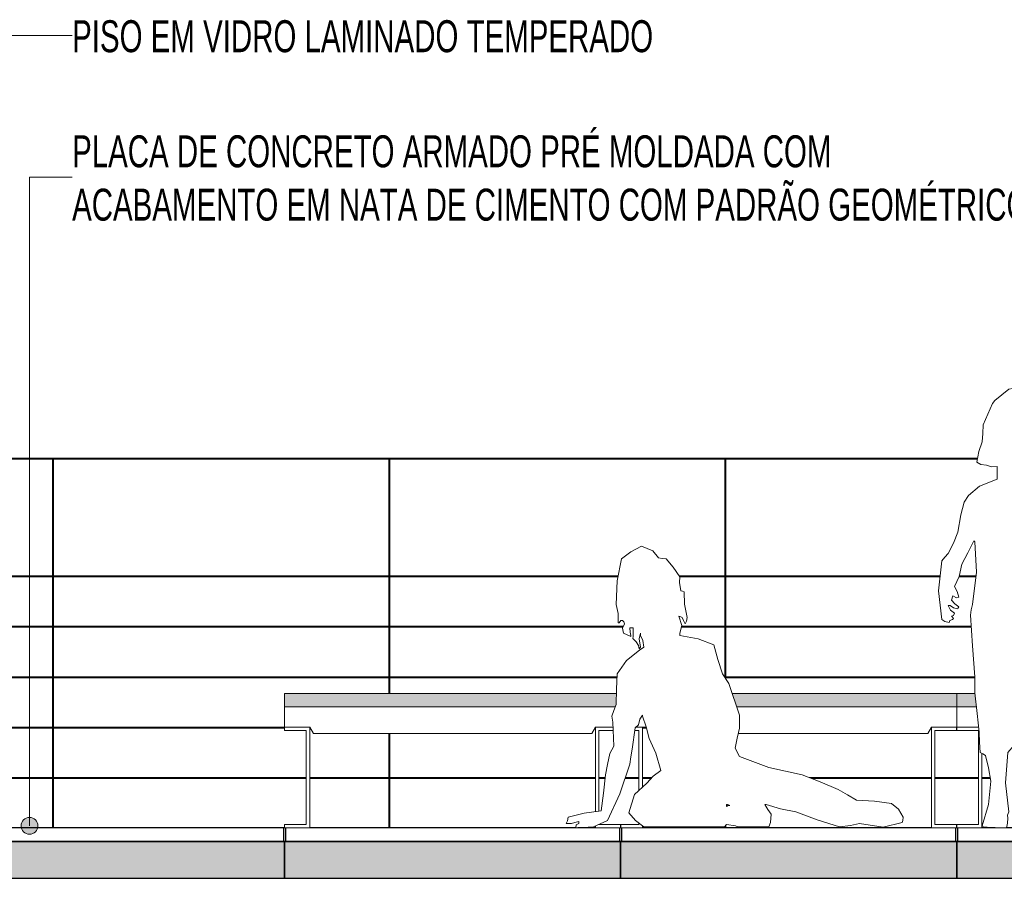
# Model space of a CAD drawing. Header units: millimetres. Extents: x -546784 to -506824, y 144269 to 161162.
# Tile 3 of 15: x -540342 to -537412, y 152200 to 154755. Entities that reach past the tile are written whole.
import ezdxf

# ---------------------------------------------------------------- set-up
doc = ezdxf.new("R2010")
doc.units = ezdxf.units.MM
for name, color, linetype, lineweight in [('A-ANNO-IDEN', 131, 'Continuous', 5), ('A-DETL-GENF', 92, 'Continuous', 5), ('A-GENM', 13, 'Continuous', 15), ('Balaústres', 7, 'Continuous', 5), ('Corrimão', 250, 'Continuous', 25), ('Guarda-corpos', 7, 'Continuous', 5), ('I-FURN', 30, 'Continuous', 15)]:
    doc.layers.add(name, color=color, linetype=linetype, lineweight=lineweight)
doc.styles.add('Swis721 LtCn BT_2', font='swisscl.ttf', dxfattribs={"width": 0.9, "height": 94.99999999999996})
pattern_1 = [(49.99999999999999, (-520252.388, 150700), (45.54635876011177, -3.984932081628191), [4.763, -52.38800000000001]), (355, (-520252.388, 150700), (-8.81056329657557, 47.76465010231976), [3.81, -41.91]), (100.451, (-520248.593, 150699.668), (36.7361624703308, 43.77901679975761), [4.048, -44.523]), (46.184, (-520252.388, 150712.7), (67.76953583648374, -10.51029198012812), [7.144, -78.581]), (96.636, (-520246.741, 150711.824), (59.35034956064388, 61.8570227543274), [6.071000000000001, -66.78399999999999]), (351.184, (-520252.388, 150712.7), (59.35143681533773, 61.85648819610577), [5.715, -62.865]), (21, (-520246.0379999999, 150709.525), (37.9038095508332, -25.56661302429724), [4.763, -52.38800000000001]), (326, (-520246.0379999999, 150709.525), (15.45086958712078, 46.04735013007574), [3.81, -41.91]), (71.45100000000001, (-520242.88, 150707.394), (53.35466017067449, 20.47994587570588), [4.048, -44.523]), (37.50000000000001, (-520252.388, 150700), (0.772385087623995, 21.1383722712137), [1.676, -39.726, 1.676, -40.869, -42.069]), (37.50000000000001, (-520252.388, 150700), (0.772385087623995, 21.1383722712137), [-83.947, 1.676, -40.392]), (7.499999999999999, (-520252.388, 150700), (16.70492479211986, 25.04469102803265), [1.676, -22.581, 1.676, -38.773, -16.034]), (7.499999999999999, (-520252.388, 150700), (16.70492479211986, 25.04469102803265), [-64.707, 1.676, -14.357]), (327.5, (-520266.549, 150700), (33.89790929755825, -1.43270766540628), [1.676, -14.199, 1.676, -47.854, -65.722]), (327.5, (-520266.549, 150700), (33.89790929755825, -1.43270766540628), [-65.405, 1.676, -64.046]), (317.5, (-520272.899, 150700), (37.03242135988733, 6.35616820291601), [1.676, -18.961, 1.676, -31.217, -46.673]), (317.5, (-520272.899, 150700), (37.03242135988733, 6.35616820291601), [-53.53100000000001, 1.676, -44.996])]
pattern_2 = [(49.99999999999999, (-520252.388, 150700), (45.54635876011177, -3.984932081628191), [4.763, -52.38800000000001]), (355, (-520252.388, 150700), (-8.81056329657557, 47.76465010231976), [3.81, -41.91]), (100.451, (-520248.593, 150699.668), (36.7361624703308, 43.77901679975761), [4.048, -44.523]), (46.184, (-520252.388, 150712.7), (67.76953583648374, -10.51029198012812), [7.144, -78.581]), (96.636, (-520246.741, 150711.824), (59.35034956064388, 61.8570227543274), [6.071000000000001, -66.78399999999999]), (351.184, (-520252.388, 150712.7), (59.35143681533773, 61.85648819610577), [5.715, -62.865]), (21, (-520246.0379999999, 150709.525), (37.9038095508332, -25.56661302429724), [4.763, -52.38800000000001]), (326, (-520246.0379999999, 150709.525), (15.45086958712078, 46.04735013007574), [3.81, -41.91]), (71.45100000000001, (-520242.88, 150707.394), (53.35466017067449, 20.47994587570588), [4.048, -44.523]), (37.50000000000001, (-520252.388, 150700), (0.772385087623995, 21.1383722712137), [1.676, -39.726, 1.676, -40.869, -42.069]), (37.50000000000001, (-520252.388, 150700), (0.772385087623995, 21.1383722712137), [-83.947, 1.676, -40.392]), (7.499999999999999, (-520252.388, 150700), (16.70492479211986, 25.04469102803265), [1.676, -22.581, 1.676, -38.773, -16.034]), (7.499999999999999, (-520252.388, 150700), (16.70492479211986, 25.04469102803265), [-64.706, 1.676, -14.357]), (327.5, (-520266.549, 150700), (33.89790929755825, -1.43270766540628), [1.676, -14.199, 1.676, -47.854, -65.722]), (327.5, (-520266.549, 150700), (33.89790929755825, -1.43270766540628), [-65.405, 1.676, -64.046]), (317.5, (-520272.899, 150700), (37.03242135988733, 6.35616820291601), [1.676, -18.961, 1.676, -31.217, -46.673]), (317.5, (-520272.899, 150700), (37.03242135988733, 6.35616820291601), [-53.53100000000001, 1.676, -44.996])]

# ---------------------------------------------------------------- blocks, each defined once
blk = doc.blocks.new('Guarda-corpo - 25mm-V9-TRECHO 2 - CORTE MIRANTE')
at = {"layer": 'Balaústres', "color": 55}
for p, q in [((-538241.0208752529, 153447), (-538244.0208752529, 153447)), ((-538244.0208752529, 152798.1124829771), (-538244.0208752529, 153447)), ((-538241.0208752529, 153447), (-538241.0208752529, 152793.5416761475)), ((-538244.0208752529, 152350), (-538244.0208752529, 152354.5535180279)), ((-538241.0208752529, 152357.3374879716), (-538241.0208752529, 152350))]:
    blk.add_line(p, q, dxfattribs=at)
blk = doc.blocks.new('Guarda-corpo - 25mm-V7-TRECHO 2 - CORTE MIRANTE')
at = {"layer": 'Balaústres', "color": 55}
for p, q in [((-536241.020875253, 153447), (-536244.0208752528, 153447)), ((-536244.0208752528, 152750), (-536244.0208752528, 153447)), ((-536241.020875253, 153447), (-536241.020875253, 152750)), ((-536244.0208752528, 152350), (-536244.0208752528, 152631.3124126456)), ((-536241.020875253, 152631.3124126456), (-536241.020875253, 152350))]:
    blk.add_line(p, q, dxfattribs=at)
blk = doc.blocks.new('Guarda-corpo - 25mm-V6-TRECHO 2 - CORTE MIRANTE')
at = {"layer": 'Balaústres', "color": 55}
for p, q in [((-534241.020875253, 153447), (-534244.0208752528, 153447)), ((-534244.0208752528, 152350), (-534244.0208752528, 153447)), ((-534241.020875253, 153447), (-534241.020875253, 152350))]:
    blk.add_line(p, q, dxfattribs=at)
blk = doc.blocks.new('Guarda-corpo - Guarda-corpo-1289455-TRECHO 2 - CORTE MIRANTE')
at = {"layer": 'Corrimão', "color": 55, "lineweight": 5}
for p, q in [((-541433.1239621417, 153450), (-537491.6939961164, 153450)), ((-541433.1239621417, 153447), (-537492.3019787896, 153447)), ((-541371.4718727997, 153100), (-538561.2830007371, 153100)), ((-538379.821839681, 153100), (-537603.3623928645, 153100)), ((-537546.314938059, 153100), (-537496.3010932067, 153100)), ((-541371.237026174, 153097), (-538561.8519764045, 153097)), ((-538377.7891512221, 153097), (-537603.6973769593, 153097)), ((-537547.3043116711, 153097), (-537496.6652833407, 153097)), ((-541357.3458011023, 152950), (-538545.7694337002, 152950)), ((-541357.1923554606, 152947), (-538547.1767285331, 152947)), ((-538373.2448592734, 152947), (-537510.5687935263, 152947)), ((-538372.4994967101, 152950), (-537510.7705658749, 152950)), ((-541347.4261798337, 152800), (-538564.6442601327, 152800)), ((-541347.0985228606, 152797), (-538564.747389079, 152797)), ((-538245.2597267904, 152800), (-537500.3706238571, 152800)), ((-538243.2907089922, 152797), (-537500.3362588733, 152797)), ((-541333.5059326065, 152647), (-539554.1395050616, 152647)), ((-541333.4406798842, 152650), (-539553.9605963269, 152650)), ((-539479.1395050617, 152647), (-539477.3395050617, 152647)), ((-538630.5816875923, 152647), (-538628.6944191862, 152647)), ((-538489.3184137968, 152647), (-538477.3395050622, 152647)), ((-537630.581687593, 152647), (-537628.6944191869, 152647)), ((-541336.7685687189, 152497), (-539489.1395050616, 152497)), ((-541336.7033159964, 152500), (-539489.1395050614, 152500)), ((-539479.1395050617, 152500), (-538628.7816875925, 152500)), ((-539479.1395050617, 152497), (-538628.7816875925, 152497)), ((-538618.3836925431, 152500), (-538599.9603643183, 152500)), ((-538618.3836925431, 152497), (-538600.2614243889, 152497)), ((-538540.7763814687, 152497), (-538499.3184137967, 152497)), ((-538539.7668914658, 152500), (-538499.3184137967, 152500)), ((-538489.318413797, 152500), (-538460.9603383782, 152500)), ((-538489.3184137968, 152497), (-538463.5830264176, 152497)), ((-537992.9002239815, 152500), (-537628.7816875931, 152500)), ((-537985.4078155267, 152497), (-537628.7816875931, 152497)), ((-537618.7816875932, 152500), (-537489.139505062, 152500)), ((-537618.7816875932, 152497), (-537489.139505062, 152497)), ((-537479.1395050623, 152500), (-537454.7380818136, 152500)), ((-537479.1395050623, 152497), (-537454.2094299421, 152497))]:
    blk.add_line(p, q, dxfattribs=at)
for name, p in [('Guarda-corpo - 25mm-V6-TRECHO 2 - CORTE MIRANTE', (-5999.999999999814, 0)), ('Guarda-corpo - 25mm-V7-TRECHO 2 - CORTE MIRANTE', (-2999.999999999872, 0)), ('Guarda-corpo - 25mm-V9-TRECHO 2 - CORTE MIRANTE', (0, 0))]:
    blk.add_blockref(name, p)
blk = doc.blocks.new('_EST_ PLACA PISO ESTRUTURAL MEIO - _EST_ PLACA PISO ESTRUTURAL MEIO-3937319-TRECHO 2 - CORTE MIRANTE')
at = {"layer": 'A-GENM', "lineweight": 5}
h = blk.add_hatch(dxfattribs=at)
h.set_pattern_fill('FP2_11', color=256, style=0, pattern_type=2)
h.set_pattern_definition(pattern_1)
h.paths.add_polyline_path([(-539621.2065228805, 152200), (-539553.9605977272, 152200), (-539553.9605977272, 152310), (-540553.9605977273, 152310), (-540553.9605977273, 152200), (-539907.7273315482, 152200)], flags=0)
at = {"layer": 'A-GENM', "lineweight": 25}
for p, q in [((-540551.4605977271, 152350), (-540551.4605977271, 152310)), ((-539556.460597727, 152350), (-540551.4605977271, 152350)), ((-539556.460597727, 152310), (-539556.460597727, 152350)), ((-540553.9605977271, 152310), (-540553.9605977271, 152200)), ((-539553.9605977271, 152310), (-540553.9605977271, 152310)), ((-540551.4605977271, 152310), (-539556.460597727, 152310)), ((-539553.9605977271, 152200), (-539553.9605977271, 152310)), ((-540553.9605977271, 152200), (-539553.9605977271, 152200))]:
    blk.add_line(p, q, dxfattribs=at)
blk = doc.blocks.new('_EST_ PLACA PISO ESTRUTURAL MEIO - _EST_ PLACA PISO ESTRUTURAL MEIO-V12-TRECHO 2 - CORTE MIRANTE')
at = {"layer": 'A-GENM', "lineweight": 5}
h = blk.add_hatch(dxfattribs=at)
h.set_pattern_fill('FP2_11', color=256, style=0, pattern_type=2)
h.set_pattern_definition(pattern_1)
h.paths.add_polyline_path([(-538618.3836925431, 152200), (-538553.9605972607, 152200), (-538553.9605972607, 152310), (-539553.9605972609, 152310), (-539553.9605972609, 152200), (-538761.6440968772, 152200)], flags=0)
at = {"layer": 'A-GENM', "lineweight": 25}
for p, q in [((-539551.4605972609, 152350), (-539551.4605972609, 152310)), ((-538687.7184502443, 152350), (-539479.1395050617, 152350)), ((-538628.7816875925, 152350), (-538681.3913527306, 152350)), ((-538556.4605972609, 152310), (-538556.4605972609, 152350)), ((-539553.9605972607, 152310), (-539553.9605972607, 152200)), ((-538553.9605972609, 152310), (-539553.9605972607, 152310)), ((-539551.4605972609, 152310), (-538556.4605972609, 152310)), ((-538553.9605972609, 152200), (-538553.9605972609, 152310)), ((-539553.9605972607, 152200), (-538553.9605972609, 152200))]:
    blk.add_line(p, q, dxfattribs=at)
blk = doc.blocks.new('_EST_ PLACA PISO ESTRUTURAL MEIO - _EST_ PLACA PISO ESTRUTURAL MEIO-V13-TRECHO 2 - CORTE MIRANTE')
at = {"layer": 'A-GENM', "lineweight": 5}
h = blk.add_hatch(dxfattribs=at)
h.set_pattern_fill('FP2_14', color=256, style=0, pattern_type=2)
h.set_pattern_definition(pattern_2)
h.paths.add_polyline_path([(-537615.5608622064, 152200), (-537553.9605967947, 152200), (-537553.9605967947, 152310), (-538553.9605967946, 152310), (-538553.9605967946, 152200), (-537902.081670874, 152200)], flags=0)
at = {"layer": 'A-GENM', "lineweight": 25}
for p, q in [((-538551.4605967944, 152350), (-538551.4605967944, 152310)), ((-537628.7816875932, 152350), (-538489.318413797, 152350)), ((-537556.4605967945, 152310), (-537556.4605967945, 152350)), ((-538553.9605967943, 152310), (-538553.9605967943, 152200)), ((-537553.9605967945, 152310), (-538553.9605967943, 152310)), ((-538551.4605967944, 152310), (-537556.4605967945, 152310)), ((-537553.9605967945, 152200), (-537553.9605967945, 152310)), ((-538553.9605967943, 152200), (-537553.9605967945, 152200))]:
    blk.add_line(p, q, dxfattribs=at)
blk = doc.blocks.new('_EST_ PLACA PISO ESTRUTURAL MEIO - _EST_ PLACA PISO ESTRUTURAL MEIO-V14-TRECHO 2 - CORTE MIRANTE')
at = {"layer": 'A-GENM', "lineweight": 5}
h = blk.add_hatch(dxfattribs=at)
h.set_pattern_fill('FP2_14', color=256, style=0, pattern_type=2)
h.set_pattern_definition(pattern_2)
h.paths.add_polyline_path([(-536755.9984362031, 152200), (-536553.9605963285, 152200), (-536553.9605963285, 152310), (-537553.9605963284, 152310), (-537553.9605963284, 152200), (-537042.519244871, 152200)], flags=0)
at = {"layer": 'A-GENM', "lineweight": 25}
for p, q in [((-537551.4605963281, 152350), (-537551.4605963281, 152310)), ((-537439.903788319, 152350), (-537479.1395050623, 152350)), ((-536628.7816875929, 152350), (-537405.4265779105, 152350)), ((-536556.460596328, 152310), (-536556.460596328, 152350)), ((-537553.9605963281, 152310), (-537553.9605963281, 152200)), ((-536553.9605963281, 152310), (-537553.9605963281, 152310)), ((-537551.4605963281, 152310), (-536556.460596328, 152310)), ((-536553.9605963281, 152200), (-536553.9605963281, 152310)), ((-537553.9605963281, 152200), (-536553.9605963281, 152200))]:
    blk.add_line(p, q, dxfattribs=at)
blk = doc.blocks.new('_URB_ BANCO PRAÇA - _URB_ BANCO PRAÇA-4220709-TRECHO 2 - CORTE MIRANTE')
at = {"layer": 'I-FURN'}
blk.add_hatch(color=256, dxfattribs=at).paths.add_polyline_path([(-538574.3069973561, 152710), (-538570.227794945, 152710), (-538567.4971609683, 152717.1904974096), (-538566.364846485, 152750), (-539553.9605963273, 152750), (-539553.9605963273, 152710), (-538618.3836925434, 152710)], flags=0)
for p, q in [((-539553.9605963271, 152750), (-539553.9605963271, 152710)), ((-538566.3648464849, 152750), (-539553.9605963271, 152750)), ((-539553.9605963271, 152710), (-539553.9605963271, 152650)), ((-538570.2277949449, 152710), (-539553.9605963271, 152710)), ((-539553.9605963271, 152710), (-538570.2277949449, 152710)), ((-539554.1395050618, 152649.5266529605), (-539554.1395050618, 152639.5266529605)), ((-539479.1395050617, 152649.5266529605), (-539554.1395050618, 152649.5266529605)), ((-539554.1395050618, 152639.5266529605), (-539489.1395050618, 152639.5266529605)), ((-539553.9605963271, 152650), (-539479.1395050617, 152650)), ((-539489.1395050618, 152639.5266529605), (-539489.1395050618, 152360)), ((-539479.1395050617, 152650), (-539467.9269526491, 152631.3124126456)), ((-539479.1395050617, 152350), (-539479.1395050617, 152649.5266529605)), ((-539467.9269526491, 152631.3124126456), (-538639.9942400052, 152631.3124126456)), ((-538639.9942400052, 152631.3124126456), (-538628.7816875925, 152650)), ((-538628.7816875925, 152650), (-538576.3260499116, 152650)), ((-538576.3050520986, 152649.5266529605), (-538628.7816875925, 152649.5266529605)), ((-538628.7816875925, 152649.5266529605), (-538628.7816875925, 152398.438724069)), ((-538618.7816875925, 152399.7208077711), (-538618.7816875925, 152639.5266529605)), ((-538618.7816875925, 152639.5266529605), (-538575.8614491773, 152639.5266529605)), ((-539489.1395050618, 152360), (-539554.1395050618, 152360)), ((-539554.1395050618, 152360), (-539554.1395050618, 152350)), ((-539554.1395050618, 152350), (-539479.1395050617, 152350)), ((-538628.7816875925, 152356.1531821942), (-538628.7816875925, 152350)), ((-538628.7816875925, 152350), (-538553.7816875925, 152350)), ((-538618.7816875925, 152360), (-538618.7816875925, 152360.5991507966)), ((-538553.7816875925, 152360), (-538618.7816875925, 152360)), ((-538553.7816875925, 152350), (-538553.7816875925, 152360))]:
    blk.add_line(p, q, dxfattribs=at)
blk = doc.blocks.new('_URB_ BANCO PRAÇA - _URB_ BANCO PRAÇA-4220705-TRECHO 2 - CORTE MIRANTE')
at = {"layer": 'I-FURN'}
h = blk.add_hatch(color=256, dxfattribs=at)
h.paths.add_polyline_path([(-537553.9605963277, 152710), (-537495.2036333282, 152710), (-537500.3362588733, 152750), (-537553.9605963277, 152750), (-537553.9605963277, 152720.4216296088)], flags=0)
h.paths.add_polyline_path([(-537386.44528537, 152710), (-537327.6392724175, 152710), (-537333.6451097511, 152750), (-537386.7449577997, 152750), (-537386.9100337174, 152710)], flags=0)
h.paths.add_polyline_path([(-536553.9605963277, 152710), (-536553.9605963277, 152750), (-537221.0890739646, 152750), (-537215.6072159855, 152720.4216296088), (-537214.7947636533, 152710), (-537042.5192448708, 152710)], flags=0)
for p, q in [((-537500.0852095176, 152750), (-537553.9605963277, 152750)), ((-537553.9605963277, 152750), (-537553.9605963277, 152710)), ((-537333.6451097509, 152750), (-537386.7449577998, 152750)), ((-536553.9605963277, 152750), (-537221.0890739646, 152750)), ((-536553.9605963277, 152710), (-536553.9605963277, 152750)), ((-537495.2036333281, 152710), (-537553.9605963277, 152710)), ((-537553.9605963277, 152710), (-537553.9605963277, 152650)), ((-537553.9605963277, 152710), (-537495.2036333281, 152710)), ((-537327.6392724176, 152710), (-537386.9100337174, 152710)), ((-537386.9100337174, 152710), (-537327.6392724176, 152710)), ((-536553.9605963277, 152710), (-537214.7947636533, 152710)), ((-537214.7947636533, 152710), (-536553.9605963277, 152710)), ((-536553.9605963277, 152650), (-536553.9605963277, 152710)), ((-537554.1395050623, 152649.5266529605), (-537554.1395050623, 152639.5266529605)), ((-537489.0287820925, 152649.5266529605), (-537554.1395050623, 152649.5266529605)), ((-537554.1395050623, 152639.5266529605), (-537489.1395050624, 152639.5266529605)), ((-537553.9605963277, 152650), (-537489.0726723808, 152650)), ((-537489.1395050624, 152639.5266529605), (-537489.1395050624, 152360)), ((-537383.2715062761, 152631.3124126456), (-537315.8246511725, 152631.3124126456)), ((-537207.7618575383, 152631.3124126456), (-536639.9942400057, 152631.3124126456)), ((-536639.9942400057, 152631.3124126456), (-536628.7816875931, 152650)), ((-536628.7816875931, 152650), (-536553.9605963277, 152650)), ((-536553.781687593, 152649.5266529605), (-536628.7816875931, 152649.5266529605)), ((-536628.7816875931, 152649.5266529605), (-536628.7816875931, 152350)), ((-536618.7816875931, 152360), (-536618.7816875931, 152639.5266529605)), ((-536618.7816875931, 152639.5266529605), (-536553.781687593, 152639.5266529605)), ((-536553.781687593, 152639.5266529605), (-536553.781687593, 152649.5266529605)), ((-537479.1395050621, 152350), (-537479.1395050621, 152571.6662949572)), ((-537489.1395050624, 152360), (-537554.1395050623, 152360)), ((-537554.1395050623, 152360), (-537554.1395050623, 152350)), ((-537554.1395050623, 152350), (-537479.1395050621, 152350)), ((-536628.7816875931, 152350), (-536553.781687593, 152350)), ((-536553.781687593, 152360), (-536618.7816875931, 152360)), ((-536553.781687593, 152350), (-536553.781687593, 152360))]:
    blk.add_line(p, q, dxfattribs=at)
blk = doc.blocks.new('_URB_ BANCO PRAÇA - _URB_ BANCO PRAÇA-V33-TRECHO 2 - CORTE MIRANTE')
at = {"layer": 'I-FURN'}
blk.add_hatch(color=256, dxfattribs=at).paths.add_polyline_path([(-538208.6344090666, 152710), (-537553.9605963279, 152710), (-537553.9605963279, 152750), (-538221.9977776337, 152750), (-538213.1488363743, 152723.5128423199)], flags=0)
for p, q in [((-537553.9605963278, 152750), (-538221.9977776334, 152750)), ((-537553.9605963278, 152710), (-537553.9605963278, 152750)), ((-537553.9605963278, 152710), (-538208.6344090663, 152710)), ((-538208.6344090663, 152710), (-537553.9605963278, 152710)), ((-537553.9605963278, 152650), (-537553.9605963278, 152710)), ((-538511.7595099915, 152639.5266529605), (-538499.318413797, 152639.5266529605)), ((-538489.3184137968, 152649.5266529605), (-538508.619055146, 152649.5266529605)), ((-538508.1457081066, 152650), (-538479.1395050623, 152650)), ((-538499.318413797, 152639.5266529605), (-538499.318413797, 152461.6614097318)), ((-538489.3184137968, 152470.750259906), (-538489.3184137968, 152649.5266529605)), ((-538479.1395050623, 152650), (-538476.5183133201, 152645.6313470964)), ((-538203.7622290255, 152631.3124126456), (-537639.9942400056, 152631.3124126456)), ((-537639.9942400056, 152631.3124126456), (-537628.7816875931, 152650)), ((-537628.7816875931, 152650), (-537553.9605963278, 152650)), ((-537553.781687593, 152649.5266529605), (-537628.7816875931, 152649.5266529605)), ((-537628.7816875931, 152649.5266529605), (-537628.7816875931, 152350)), ((-537618.7816875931, 152360), (-537618.7816875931, 152639.5266529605)), ((-537618.7816875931, 152639.5266529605), (-537553.781687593, 152639.5266529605)), ((-537553.781687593, 152639.5266529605), (-537553.781687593, 152649.5266529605)), ((-538499.318413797, 152360), (-538553.9605963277, 152360)), ((-538553.9605963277, 152360), (-538553.9605963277, 152350)), ((-538553.9605963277, 152350), (-538489.3184137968, 152350)), ((-538499.318413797, 152364.0959485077), (-538499.318413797, 152360)), ((-538489.3184137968, 152350), (-538489.3184137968, 152356.4765238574)), ((-537628.7816875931, 152350), (-537553.781687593, 152350)), ((-537553.781687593, 152360), (-537618.7816875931, 152360)), ((-537553.781687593, 152350), (-537553.781687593, 152360))]:
    blk.add_line(p, q, dxfattribs=at)
blk = doc.blocks.new('_HUM_ FIGURAS HUMANAS - jente06-3635125-TRECHO 2 - CORTE MIRANTE')
at = {"layer": 'A-DETL-GENF'}
for p, q in [((-538491.5719908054, 153188.5817899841), (-538523.6387251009, 153171.5443259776)), ((-538457.7352139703, 153174.4407592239), (-538491.5719908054, 153188.5817899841)), ((-538523.6387251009, 153171.5443259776), (-538551.6826354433, 153150.6192049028)), ((-538440.9552106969, 153153.7795354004), (-538457.7352139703, 153174.4407592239)), ((-538551.6826354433, 153150.6192049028), (-538564.1244253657, 153085.0182101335)), ((-538429.8843991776, 153152.1961518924), (-538440.9552106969, 153153.7795354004)), ((-538418.8071511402, 153150.6192049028), (-538429.8843991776, 153152.1961518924)), ((-538397.2898703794, 153125.7806806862), (-538418.8071511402, 153150.6192049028)), ((-538377.6777990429, 153096.8356577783), (-538397.2898703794, 153125.7806806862)), ((-538564.1244253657, 153085.0182101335), (-538567.4971609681, 153014.5769535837)), ((-538378.3150143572, 153080.2744961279), (-538377.6777990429, 153096.8356577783)), ((-538374.5174685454, 153055.706305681), (-538378.3150143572, 153080.2744961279)), ((-538369.7673180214, 153054.122922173), (-538374.5174685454, 153055.706305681)), ((-538365.0236040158, 153052.5459751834), (-538369.7673180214, 153054.122922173)), ((-538363.8006655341, 153015.5424313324), (-538365.0236040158, 153052.5459751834)), ((-538567.4971609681, 153014.5769535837), (-538560.9576583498, 152988.2387205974)), ((-538355.5297394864, 152976.6143685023), (-538363.8006655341, 153015.5424313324)), ((-538560.9576583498, 152988.2387205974), (-538561.1700634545, 152960.7998429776)), ((-538561.1700634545, 152960.7998429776), (-538559.5931164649, 152960.7998429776)), ((-538559.5931164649, 152960.7998429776), (-538558.009732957, 152960.7998429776)), ((-538558.009732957, 152960.7998429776), (-538552.9055739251, 152966.966027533)), ((-538552.9055739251, 152966.966027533), (-538548.5158684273, 152967.1269404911)), ((-538548.5158684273, 152967.1269404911), (-538544.467298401, 152963.580418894)), ((-538542.1887709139, 152957.6330759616), (-538548.1489868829, 152944.9273887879)), ((-538544.467298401, 152963.580418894), (-538542.1887709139, 152957.6330759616)), ((-538371.9879168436, 152952.0590510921), (-538380.8381295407, 152979.7811355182)), ((-538380.8381295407, 152979.7811355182), (-538374.910096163, 152978.6547448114)), ((-538374.910096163, 152978.6547448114), (-538371.3507015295, 152976.6143685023)), ((-538371.3507015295, 152976.6143685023), (-538366.4846936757, 152967.3135995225)), ((-538366.4846936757, 152967.3135995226), (-538361.8632735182, 152957.6330759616)), ((-538361.8632735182, 152957.6330759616), (-538357.6731000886, 152965.382644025)), ((-538357.6731000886, 152965.382644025), (-538355.5297394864, 152976.6143685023)), ((-538548.1489868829, 152944.9273887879), (-538545.3555379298, 152929.1579188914)), ((-538545.3555379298, 152929.1579188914), (-538523.5807964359, 152919.3615380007)), ((-538526.0717290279, 152932.2860667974), (-538526.3678088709, 152944.9788809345)), ((-538526.3678088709, 152944.9788809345), (-538521.6240948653, 152944.9788809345)), ((-538523.2074783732, 152922.8308213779), (-538526.0717290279, 152932.2860667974)), ((-538521.6240948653, 152944.9788809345), (-538516.8803808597, 152944.9788809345)), ((-538516.8803808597, 152944.9788809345), (-538516.8803808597, 152938.6517834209)), ((-538516.8803808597, 152938.6517834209), (-538516.8803808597, 152932.3246859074)), ((-538516.8803808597, 152932.3246859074), (-538516.8803808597, 152919.6704908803)), ((-538498.948240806, 152912.2298756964), (-538494.732321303, 152929.1579188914)), ((-538494.732321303, 152929.1579188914), (-538494.732321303, 152925.9975883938)), ((-538494.732321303, 152925.9975883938), (-538494.732321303, 152922.8308213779)), ((-538377.6777990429, 152929.1579188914), (-538371.9879168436, 152952.0590510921)), ((-538377.6777990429, 152925.9975883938), (-538377.6777990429, 152929.1579188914)), ((-538377.6777990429, 152922.8308213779), (-538377.6777990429, 152925.9975883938)), ((-538523.5807964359, 152919.3615380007), (-538523.2074783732, 152922.8308213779)), ((-538516.8803808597, 152919.6704908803), (-538517.5366188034, 152913.5720037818)), ((-538517.5366188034, 152913.5720037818), (-538507.3865163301, 152903.8495288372)), ((-538507.3865163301, 152903.8495288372), (-538500.9113788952, 152893.0361780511)), ((-538494.732321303, 152888.0350033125), (-538498.948240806, 152912.2298756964)), ((-538494.732321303, 152922.8308213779), (-538487.6972067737, 152907.6792572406)), ((-538487.6972067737, 152907.6792572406), (-538485.2448932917, 152888.0350033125)), ((-538322.9223376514, 152912.8155988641), (-538377.6777990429, 152922.8308213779)), ((-538276.4378023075, 152894.362100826), (-538322.9223376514, 152912.8155988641)), ((-538497.8990883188, 152878.541138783), (-538536.0032768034, 152848.1607722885)), ((-538500.9113788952, 152893.0361780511), (-538498.7283936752, 152882.5317278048)), ((-538498.7283936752, 152882.5317278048), (-538494.732321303, 152888.0350033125)), ((-538485.2448932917, 152888.0350033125), (-538497.8990883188, 152878.541138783)), ((-538265.2318239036, 152851.3790314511), (-538276.4378023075, 152894.362100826)), ((-538536.0032768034, 152848.1607722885), (-538564.3368304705, 152808.9430661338)), ((-538251.1294122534, 152808.9430661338), (-538265.2318239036, 152851.3790314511)), ((-538564.3368304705, 152808.9430661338), (-538565.9137774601, 152763.0700000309)), ((-538231.9035320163, 152779.6504712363), (-538251.1294122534, 152808.9430661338)), ((-538200.378822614, 152685.2889059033), (-538231.9035320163, 152779.6504712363)), ((-538565.9137774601, 152763.0700000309), (-538567.4971609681, 152717.1904974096)), ((-538574.306997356, 152699.258357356), (-538580.1513559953, 152682.3946793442)), ((-538567.4971609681, 152717.1904974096), (-538574.306997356, 152699.258357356)), ((-538580.1513559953, 152682.3946793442), (-538576.9910254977, 152664.9903337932)), ((-538576.9910254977, 152664.9903337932), (-538573.8242584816, 152593.6029090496)), ((-538501.0594188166, 152657.08628929), (-538496.9915392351, 152673.5315936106)), ((-538496.9915392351, 152673.5315936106), (-538488.4052237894, 152685.5550098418)), ((-538488.4052237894, 152685.5550098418), (-538488.4052237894, 152683.9780628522)), ((-538488.4052237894, 152683.9780628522), (-538488.4052237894, 152682.3946793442)), ((-538488.4052237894, 152682.3946793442), (-538477.7334764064, 152650.7141361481)), ((-538200.378822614, 152647.1889059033), (-538200.378822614, 152685.2889059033)), ((-538520.0471478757, 152584.1090445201), (-538510.553283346, 152647.5924247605)), ((-538510.553283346, 152647.5924247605), (-538501.0594188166, 152657.08628929)), ((-538477.7334764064, 152650.7141361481), (-538469.4239312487, 152615.9569371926)), ((-538206.7374240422, 152617.3514343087), (-538200.378822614, 152647.1889059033)), ((-538469.4239312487, 152615.9569371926), (-538449.0266046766, 152572.6262958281)), ((-538213.0960254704, 152587.5139627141), (-538206.7374240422, 152617.3514343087)), ((-538579.9196413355, 152582.8410504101), (-538586.4784535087, 152571.454849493)), ((-538573.8242584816, 152593.6029090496), (-538579.9196413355, 152582.8410504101)), ((-538523.2074783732, 152561.9674214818), (-538520.0471478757, 152584.1090445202)), ((-538449.0266046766, 152572.6262958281), (-538434.621676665, 152521.0440379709)), ((-538200.512632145, 152562.1733900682), (-538213.0960254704, 152587.5139627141)), ((-538586.4784535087, 152571.454849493), (-538593.50713152, 152539.1564005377)), ((-538526.3678088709, 152539.8193619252), (-538523.2074783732, 152561.9674214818)), ((-538112.7120856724, 152530.1645844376), (-538200.512632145, 152562.1733900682)), ((-538593.50713152, 152539.1564005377), (-538599.1390850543, 152508.1838743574)), ((-538556.2654364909, 152450.9696629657), (-538526.3678088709, 152539.8193619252)), ((-538434.621676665, 152521.0440379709), (-538457.4970627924, 152503.9615183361)), ((-538013.8536007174, 152508.3898429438), (-538112.7120856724, 152530.1645844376)), ((-538599.1390850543, 152508.1838743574), (-538604.6229986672, 152453.5378337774)), ((-538457.4970627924, 152503.9615183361), (-538475.7510287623, 152483.0814528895)), ((-537959.8576484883, 152486.7695778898), (-538013.8536007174, 152508.3898429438)), ((-537906.2865064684, 152464.1001603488), (-537959.8576484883, 152486.7695778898)), ((-538475.7510287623, 152483.0814528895), (-538512.6966439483, 152449.5021367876)), ((-537879.1501452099, 152447.9573723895), (-537906.2865064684, 152464.1001603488)), ((-538604.6229986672, 152453.5378337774), (-538611.7932800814, 152400.6167801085)), ((-538592.8055510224, 152372.1480595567), (-538556.2654364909, 152450.9696629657)), ((-538512.6966439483, 152449.5021367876), (-538529.5345758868, 152394.4956511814)), ((-537852.5093958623, 152432.464672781), (-537879.1501452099, 152447.9573723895)), ((-537798.3589671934, 152429.5360569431), (-537852.5093958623, 152432.464672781)), ((-537748.1026321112, 152422.9708082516), (-537798.3589671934, 152429.5360569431)), ((-538611.7932800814, 152400.6167801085), (-538662.6997035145, 152394.0901505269)), ((-538238.4752172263, 152416.643710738), (-538238.4752172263, 152419.8104777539)), ((-538238.4752172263, 152419.8104777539), (-538235.5079822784, 152419.2472824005)), ((-538238.4752172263, 152413.4833802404), (-538238.4752172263, 152416.643710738)), ((-538236.8918337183, 152415.06032723), (-538238.4752172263, 152413.4833802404)), ((-538235.3148867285, 152416.643710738), (-538236.8918337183, 152415.06032723)), ((-538235.5079822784, 152419.2472824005), (-538232.5407473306, 152418.684087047)), ((-538232.1481197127, 152416.643710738), (-538235.3148867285, 152416.643710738)), ((-538232.5407473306, 152418.684087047), (-538228.9877892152, 152416.643710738)), ((-538228.9877892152, 152416.643710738), (-538232.1481197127, 152416.643710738)), ((-538116.2199881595, 152404.7104057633), (-538124.5874619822, 152419.8104777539)), ((-538124.5874619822, 152419.8104777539), (-538123.004078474, 152419.8104777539)), ((-538123.004078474, 152419.8104777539), (-538121.4206949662, 152419.8104777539)), ((-538121.4206949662, 152419.8104777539), (-538078.4762447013, 152406.8473298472)), ((-538105.5997329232, 152391.3353206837), (-538116.2199881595, 152404.7104057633)), ((-538078.4762447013, 152406.8473298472), (-538032.834893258, 152397.6624181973)), ((-538032.834893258, 152397.6624181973), (-537969.4544973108, 152373.8859195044)), ((-537727.4542813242, 152405.5600261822), (-537748.1026321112, 152422.9708082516)), ((-537713.3068140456, 152381.8414561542), (-537727.4542813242, 152405.5600261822)), ((-538712.2737676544, 152370.8028272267), (-538716.1936073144, 152362.6541950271)), ((-538709.8665098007, 152381.6354875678), (-538712.2737676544, 152370.8028272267)), ((-538662.6997035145, 152394.0901505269), (-538709.8665098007, 152381.6354875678)), ((-538689.9712316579, 152366.5740346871), (-538678.2310222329, 152368.9812925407)), ((-538678.2310222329, 152368.9812925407), (-538678.2310222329, 152365.8209620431)), ((-538635.0355477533, 152353.3727356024), (-538592.8055510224, 152372.1480595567)), ((-538529.5345758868, 152394.4956511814), (-538509.6328612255, 152371.9549640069)), ((-538509.6328612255, 152371.9549640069), (-538485.2448932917, 152353.3727356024)), ((-538108.1807767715, 152366.4967964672), (-538105.5997329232, 152391.3353206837)), ((-537969.4544973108, 152373.8859195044), (-537903.1261759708, 152353.3727356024)), ((-537716.4671445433, 152366.0269306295), (-537713.9697754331, 152372.4634489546)), ((-537713.9697754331, 152372.4634489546), (-537713.3068140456, 152381.8414561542)), ((-538716.1936073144, 152362.6541950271), (-538708.2831262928, 152362.6541950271)), ((-538708.2831262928, 152362.6541950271), (-538700.3726452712, 152362.6541950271)), ((-538700.3726452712, 152362.6541950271), (-538689.9712316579, 152366.5740346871)), ((-538685.7746217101, 152359.1784751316), (-538687.7184502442, 152350)), ((-538687.7184502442, 152350), (-538684.5516832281, 152350)), ((-538678.2310222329, 152362.6541950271), (-538685.7746217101, 152359.1784751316)), ((-538684.5516832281, 152350), (-538681.3913527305, 152350)), ((-538681.3913527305, 152350), (-538635.0355477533, 152353.3727356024)), ((-538678.2310222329, 152365.8209620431), (-538678.2310222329, 152362.6541950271)), ((-538485.2448932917, 152353.3727356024), (-538245.2932838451, 152353.3727356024)), ((-538245.2932838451, 152353.3727356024), (-538238.4752172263, 152359.6998331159)), ((-538238.4752172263, 152359.6998331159), (-538212.156293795, 152355.9602159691)), ((-538212.156293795, 152355.9602159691), (-538205.103775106, 152353.3727356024)), ((-538205.103775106, 152353.3727356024), (-538112.8449863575, 152353.3727356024)), ((-538112.8449863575, 152353.3727356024), (-538108.1807767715, 152366.4967964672)), ((-537903.1261759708, 152353.3727356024), (-537870.0553448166, 152357.1895909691)), ((-537870.0553448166, 152357.1895909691), (-537843.0155313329, 152362.8601636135)), ((-537843.0155313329, 152362.8601636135), (-537772.3425601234, 152352.1755431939)), ((-537772.3425601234, 152352.1755431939), (-537716.4671445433, 152366.0269306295))]:
    blk.add_line(p, q, dxfattribs=at)
blk = doc.blocks.new('_HUM_ FIGURAS HUMANAS - jente07-3635123-TRECHO 2 - CORTE MIRANTE')
at = {"layer": 'A-DETL-GENF'}
for p, q in [((-537388.450822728, 153658.0760511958), (-537398.8992982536, 153655.713673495)), ((-537363.3359722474, 153652.5296315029), (-537388.450822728, 153658.0760511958)), ((-537398.8992982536, 153655.713673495), (-537440.3314365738, 153622.3372502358)), ((-537357.4934660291, 153647.2484214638), (-537363.3359722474, 153652.5296315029)), ((-537336.9698669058, 153650.5966600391), (-537357.4934660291, 153647.2484214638)), ((-537316.660692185, 153645.6605943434), (-537336.9698669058, 153650.5966600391)), ((-537282.0969154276, 153595.232733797), (-537316.660692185, 153645.6605943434)), ((-537447.5186269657, 153612.8924618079), (-537475.0278688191, 153549.303586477)), ((-537440.3314365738, 153622.3372502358), (-537447.5186269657, 153612.8924618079)), ((-537275.7396207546, 153570.6541715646), (-537282.0969154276, 153595.232733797)), ((-537272.5510936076, 153498.6868063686), (-537275.7396207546, 153570.6541715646)), ((-537475.0278688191, 153549.303586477), (-537476.6080340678, 153523.9951964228)), ((-537476.6080340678, 153523.9951964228), (-537478.1914175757, 153498.6868063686)), ((-537478.1914175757, 153498.6868063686), (-537487.6852821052, 153469.7804025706)), ((-537270.9419640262, 153453.4831381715), (-537272.5510936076, 153498.6868063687)), ((-537487.6852821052, 153469.7804025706), (-537494.0091613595, 153438.5761617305)), ((-537272.5510936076, 153416.4281021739), (-537270.9419640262, 153453.4831381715)), ((-537494.0091613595, 153438.5761617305), (-537482.7195082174, 153431.6569045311)), ((-537482.7195082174, 153431.6569045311), (-537465.5372225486, 153429.082297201)), ((-537465.5372225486, 153429.082297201), (-537449.9994673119, 153424.6346630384)), ((-537449.9994673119, 153424.6346630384), (-537433.8985167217, 153425.9219667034)), ((-537433.8985167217, 153425.9219667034), (-537433.8985167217, 153406.9406741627)), ((-537433.8985167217, 153406.9406741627), (-537433.8985167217, 153387.9593816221)), ((-537336.5365222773, 153401.3151571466), (-537338.9888357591, 153410.1010046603)), ((-537338.9888357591, 153410.1010046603), (-537332.6617382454, 153410.1010046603)), ((-537332.6617382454, 153394.2864791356), (-537336.5365222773, 153401.3151571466)), ((-537332.6617382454, 153410.1010046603), (-537326.334640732, 153410.1010046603)), ((-537293.3056469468, 153370.6773299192), (-537332.6617382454, 153394.2864791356)), ((-537326.334640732, 153410.1010046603), (-537295.7804882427, 153404.372503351)), ((-537295.7804882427, 153404.372503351), (-537272.5510936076, 153416.4281021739)), ((-537486.6168200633, 153367.44619772), (-537519.3787085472, 153339.1525210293)), ((-537433.8985167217, 153387.9593816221), (-537486.6168200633, 153367.44619772)), ((-537256.043457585, 153348.8245515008), (-537293.3056469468, 153370.6773299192)), ((-537519.3787085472, 153339.1525210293), (-537532.06773045, 153318.9838212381)), ((-537246.2849776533, 153333.505756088), (-537256.043457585, 153348.8245515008)), ((-537532.06773045, 153318.9838212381), (-537542.1060445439, 153281.9499248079)), ((-537241.4208727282, 153281.9177422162), (-537246.2849776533, 153333.505756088)), ((-537542.1060445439, 153281.9499248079), (-537550.9562572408, 153229.7755072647)), ((-537244.0791547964, 153210.794214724), (-537241.4208727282, 153281.9177422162)), ((-537550.9562572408, 153229.7755072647), (-537563.8840042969, 153197.7795746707)), ((-537563.8840042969, 153197.7795746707), (-537579.4281960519, 153166.4980956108)), ((-537520.5919820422, 153169.117758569), (-537503.4998076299, 153204.4671172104)), ((-537503.4998076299, 153204.4671172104), (-537501.9164241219, 153202.8837337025)), ((-537501.9164241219, 153202.8837337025), (-537500.3362588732, 153201.3003501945)), ((-537500.3362588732, 153201.3003501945), (-537494.9263652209, 153111.3242605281)), ((-537226.8550317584, 153155.9357690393), (-537244.0791547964, 153210.794214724)), ((-537579.4281960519, 153166.4980956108), (-537589.4434185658, 153155.7941656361)), ((-537538.3020622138, 153134.862608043), (-537520.5919820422, 153169.117758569)), ((-537598.4094885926, 153144.3564725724), (-537608.3506911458, 153055.3265510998)), ((-537589.4434185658, 153155.7941656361), (-537598.4094885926, 153144.3564725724)), ((-537546.7049368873, 153098.3031839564), (-537538.3020622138, 153134.862608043)), ((-537209.2769002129, 153103.2271204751), (-537226.8550317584, 153155.9357690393)), ((-537494.9263652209, 153111.3242605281), (-537506.6633563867, 153014.6413187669)), ((-537195.6218265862, 153029.3616361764), (-537209.2769002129, 153103.2271204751)), ((-537560.4469035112, 153068.4248658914), (-537546.7049368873, 153098.3031839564)), ((-537259.633001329, 153034.5237238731), (-537266.2239960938, 153071.5916329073)), ((-537266.2239960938, 153071.5916329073), (-537263.0604473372, 153071.5916329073)), ((-537263.0604473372, 153071.5916329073), (-537259.8968985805, 153071.5916329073)), ((-537259.8968985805, 153071.5916329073), (-537259.8968985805, 153068.4248658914)), ((-537608.3506911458, 153055.3265510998), (-537598.4094885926, 152970.351636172)), ((-537552.9901970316, 153054.0263743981), (-537560.4469035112, 153068.4248658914)), ((-537547.792708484, 153036.7893783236), (-537552.9901970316, 153054.0263743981)), ((-537259.8968985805, 153068.4248658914), (-537259.8968985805, 153065.2645353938)), ((-537259.8968985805, 153065.2645353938), (-537221.8602935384, 152979.8583737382)), ((-537569.9375497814, 153027.2955137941), (-537565.7608442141, 153040.794896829)), ((-537559.8772716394, 153016.7267507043), (-537569.9375497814, 153027.2955137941)), ((-537565.7608442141, 153040.794896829), (-537554.3820941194, 153035.154502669)), ((-537547.792708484, 153008.3142212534), (-537559.8772716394, 153016.7267507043)), ((-537554.3820941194, 153035.154502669), (-537547.792708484, 153036.7893783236)), ((-537506.6633563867, 153014.6413187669), (-537510.7247994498, 152999.0906904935)), ((-537256.7333498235, 152995.6600262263), (-537259.633001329, 153034.5237238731)), ((-537180.8049614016, 152957.6974411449), (-537195.6218265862, 153029.3616361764)), ((-537572.4188275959, 152997.713275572), (-537579.4281960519, 153011.4809882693)), ((-537579.4281960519, 153011.4809882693), (-537576.2646472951, 153011.4809882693)), ((-537576.2646472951, 153011.4809882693), (-537573.1010985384, 153011.4809882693)), ((-537573.1010985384, 153011.4809882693), (-537563.8679130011, 153005.0830890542)), ((-537560.4469035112, 152989.3329287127), (-537572.4188275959, 152997.713275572)), ((-537563.8679130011, 153005.0830890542), (-537550.9562572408, 153001.9871237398)), ((-537563.1598959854, 152982.5617114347), (-537560.4469035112, 152989.3329287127)), ((-537550.9562572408, 153001.9871237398), (-537549.3728737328, 153005.1538907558)), ((-537549.3728737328, 153005.1538907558), (-537547.792708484, 153008.3142212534)), ((-537510.7247994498, 152999.0906904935), (-537512.9904539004, 152983.0058311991)), ((-537512.9904539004, 152983.0058311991), (-537506.8596701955, 152891.8518586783)), ((-537258.3135150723, 152975.0953501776), (-537256.7333498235, 152995.6600262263)), ((-537598.4094885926, 152970.351636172), (-537588.8770049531, 152964.5652061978)), ((-537588.8770049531, 152964.5652061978), (-537576.2646472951, 152960.8577716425)), ((-537576.2646472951, 152960.8577716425), (-537574.1497198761, 152967.6933541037)), ((-537574.1497198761, 152967.6933541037), (-537566.9429596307, 152970.6058786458)), ((-537569.9375497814, 152979.8455007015), (-537563.1598959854, 152982.5617114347)), ((-537566.7740010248, 152976.6787336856), (-537569.9375497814, 152979.8455007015)), ((-537566.9429596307, 152970.6058786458), (-537563.610452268, 152973.5184031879)), ((-537563.610452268, 152973.5184031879), (-537566.7740010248, 152976.6787336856)), ((-537259.8968985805, 152954.5306741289), (-537258.3135150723, 152975.0953501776)), ((-537237.5267791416, 152838.6926538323), (-537259.8968985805, 152954.5306741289)), ((-537221.8602935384, 152979.8583737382), (-537193.4591564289, 152884.9326014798)), ((-537167.4330945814, 152911.4639300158), (-537180.8049614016, 152957.6974411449)), ((-537387.4075448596, 152815.3988940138), (-537386.44528537, 152913.40775855)), ((-537386.44528537, 152913.40775855), (-537334.5102458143, 152755.7619680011)), ((-537171.3143151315, 152862.7845419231), (-537167.4330945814, 152911.4639300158)), ((-537506.8596701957, 152891.8518586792), (-537500.3362588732, 152799.5135667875)), ((-537193.4591564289, 152884.9326014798), (-537186.987237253, 152879.7769503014)), ((-537186.987237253, 152879.7769503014), (-537187.1320589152, 152862.7845419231)), ((-537215.6072159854, 152720.4216296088), (-537237.5267791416, 152838.6926538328)), ((-537187.1320589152, 152862.7845419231), (-537179.2022683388, 152859.6692670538)), ((-537179.2022683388, 152859.6692670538), (-537171.3143151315, 152856.4574444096)), ((-537171.3143151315, 152859.6242114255), (-537171.3143151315, 152862.7845419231)), ((-537171.3143151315, 152856.4574444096), (-537171.3143151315, 152859.6242114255)), ((-537386.44528537, 152720.4216296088), (-537387.4075448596, 152815.3988940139)), ((-537500.3362588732, 152799.5135667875), (-537500.3362588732, 152775.7885602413)), ((-537500.3362588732, 152775.7885602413), (-537500.3362588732, 152752.0571171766)), ((-537500.3362588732, 152752.0571171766), (-537492.8409332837, 152690.6398593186)), ((-537334.5102458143, 152755.7619680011), (-537307.3533481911, 152574.8919502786)), ((-537388.4631338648, 152675.1729057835), (-537386.44528537, 152720.4216296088)), ((-537210.3871996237, 152653.4625294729), (-537215.6072159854, 152720.4216296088)), ((-537492.8409332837, 152690.6398593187), (-537487.6820638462, 152635.0025949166)), ((-537383.2785183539, 152635.0025949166), (-537388.4631338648, 152675.1729057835)), ((-537487.6820638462, 152635.0025949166), (-537486.1018985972, 152604.9440543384)), ((-537383.2044983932, 152596.0487860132), (-537383.2785183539, 152635.0025949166)), ((-537202.9498026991, 152590.7129123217), (-537210.3871996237, 152653.4625294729)), ((-537486.1018985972, 152604.9440543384), (-537484.5185150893, 152574.8919502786)), ((-537484.5185150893, 152574.8919502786), (-537476.6080340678, 152570.148236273)), ((-537409.1211394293, 152484.4138121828), (-537402.2630291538, 152574.8919502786)), ((-537402.2630291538, 152574.8919502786), (-537383.2044983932, 152596.0487860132)), ((-537307.3533481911, 152574.8919502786), (-537296.279318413, 152573.3117850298)), ((-537296.279318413, 152573.3117850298), (-537285.2052886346, 152571.731619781)), ((-537215.6072159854, 152581.2190477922), (-537209.6502182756, 152586.3360798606)), ((-537215.4849221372, 152562.6368193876), (-537215.6072159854, 152581.2190477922)), ((-537209.6502182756, 152586.3360798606), (-537202.9498026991, 152590.7129123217)), ((-537476.6080340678, 152570.148236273), (-537468.7007713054, 152565.3980857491)), ((-537468.7007713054, 152565.3980857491), (-537459.7314830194, 152528.3366132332)), ((-537285.2052886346, 152571.731619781), (-537272.7409708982, 152530.6988154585)), ((-537215.6072159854, 152557.0949771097), (-537215.4849221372, 152562.6368193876)), ((-537202.8017627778, 152450.6349640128), (-537215.6072159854, 152557.0949771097)), ((-537459.7314830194, 152528.3366132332), (-537452.8830275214, 152489.4729155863)), ((-537272.7409708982, 152530.6988154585), (-537256.7333498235, 152468.5091754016)), ((-537452.8830275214, 152489.4729155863), (-537459.8055029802, 152419.3534849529)), ((-537399.0994803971, 152397.7267833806), (-537409.1211394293, 152484.4138121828)), ((-537256.7333498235, 152468.5091754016), (-537261.4802820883, 152438.4570713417)), ((-537261.4802820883, 152438.4570713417), (-537266.2239960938, 152408.3985307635)), ((-537177.6414126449, 152360.948517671), (-537202.8017627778, 152450.6349640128)), ((-537459.8055029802, 152419.3534849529), (-537478.1914175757, 152356.5974312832)), ((-537402.9485183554, 152388.2972840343), (-537399.0994803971, 152397.7267833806)), ((-537266.2239960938, 152408.3985307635), (-537259.9709185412, 152399.2715477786)), ((-537259.9709185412, 152399.2715477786), (-537253.5698010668, 152389.4172382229)), ((-537403.0064470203, 152364.5787140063), (-537402.2630291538, 152378.7454908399)), ((-537402.2630291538, 152378.7454908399), (-537402.9485183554, 152388.2972840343)), ((-537253.5698010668, 152389.4172382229), (-537251.5004604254, 152370.4166361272)), ((-537251.5004604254, 152370.4166361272), (-537244.0791547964, 152357.7817506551)), ((-537478.1914175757, 152356.5974312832), (-537476.6080340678, 152355.0140477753)), ((-537476.6080340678, 152355.0140477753), (-537475.0278688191, 152353.4371007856)), ((-537475.0278688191, 152353.4371007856), (-537439.903788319, 152350)), ((-537439.903788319, 152350), (-537405.4265779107, 152350)), ((-537405.4265779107, 152350), (-537404.2165124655, 152359.007907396)), ((-537404.2165124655, 152359.007907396), (-537403.0064470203, 152364.5787140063)), ((-537244.0791547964, 152357.7817506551), (-537210.5448943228, 152350)), ((-537210.5448943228, 152350), (-537177.6414126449, 152360.948517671))]:
    blk.add_line(p, q, dxfattribs=at)

msp = doc.modelspace()

# ---------------------------------------------------------------- hatches: boundary and pattern name
at = {"layer": 'A-ANNO-IDEN'}
h = msp.add_hatch(color=256, dxfattribs=at)
edge = h.paths.add_edge_path(flags=0)
edge.add_arc((-540312.6559645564, 152356.1370492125), 24.99999999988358, 0, 360)

# ---------------------------------------------------------------- linework, layer by layer
for p, q in [((-540805.0661205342, 154708.0720453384), (-540185.986858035, 154708.0720453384)), ((-540312.6559645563, 154286.5570234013), (-540185.9868580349, 154286.3070234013)), ((-540312.6559645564, 152356.1370492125), (-540312.6559645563, 154286.5570234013))]:
    msp.add_line(p, q, dxfattribs=at)
msp.add_circle((-540312.6559645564, 152356.1370492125), 24.99999999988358, dxfattribs=at)

# ---------------------------------------------------------------- block references
at = {"layer": 'A-DETL-GENF'}
for name in ['_HUM_ FIGURAS HUMANAS - jente07-3635123-TRECHO 2 - CORTE MIRANTE', '_HUM_ FIGURAS HUMANAS - jente06-3635125-TRECHO 2 - CORTE MIRANTE']:
    msp.add_blockref(name, (0, 0), dxfattribs=at)
at = {"layer": 'A-GENM'}
for name in ['_EST_ PLACA PISO ESTRUTURAL MEIO - _EST_ PLACA PISO ESTRUTURAL MEIO-3937319-TRECHO 2 - CORTE MIRANTE', '_EST_ PLACA PISO ESTRUTURAL MEIO - _EST_ PLACA PISO ESTRUTURAL MEIO-V12-TRECHO 2 - CORTE MIRANTE', '_EST_ PLACA PISO ESTRUTURAL MEIO - _EST_ PLACA PISO ESTRUTURAL MEIO-V13-TRECHO 2 - CORTE MIRANTE', '_EST_ PLACA PISO ESTRUTURAL MEIO - _EST_ PLACA PISO ESTRUTURAL MEIO-V14-TRECHO 2 - CORTE MIRANTE']:
    msp.add_blockref(name, (0, 0), dxfattribs=at)
at = {"layer": 'Guarda-corpos', "color": 55}
msp.add_blockref('Guarda-corpo - Guarda-corpo-1289455-TRECHO 2 - CORTE MIRANTE', (0, 0), dxfattribs=at)
at = {"layer": 'I-FURN'}
for name in ['_URB_ BANCO PRAÇA - _URB_ BANCO PRAÇA-4220709-TRECHO 2 - CORTE MIRANTE', '_URB_ BANCO PRAÇA - _URB_ BANCO PRAÇA-V33-TRECHO 2 - CORTE MIRANTE', '_URB_ BANCO PRAÇA - _URB_ BANCO PRAÇA-4220705-TRECHO 2 - CORTE MIRANTE']:
    msp.add_blockref(name, (0, 0), dxfattribs=at)

# ---------------------------------------------------------------- texts
at = {"layer": 'A-ANNO-IDEN', "char_height": 94.99999999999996, "attachment_point": 1, "style": 'Swis721 LtCn BT_2'}
for s, insert, width in [('PISO EM VIDRO LAMINADO TEMPERADO', (-540185.9868580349, 154753.5876703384), 2128.480312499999), ('PLACA DE CONCRETO ARMADO PRÉ MOLDADA COM', (-540185.9868580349, 154411.0726484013), 2792.277562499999), ('ACABAMENTO EM NATA DE CIMENTO COM PADRÃO GEOMÉTRICO', (-540185.9868580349, 154252.3226484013), 3506.581124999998)]:
    msp.add_mtext(s, dxfattribs=dict(at, insert=insert, width=width))

doc.saveas('drawing.dxf')
